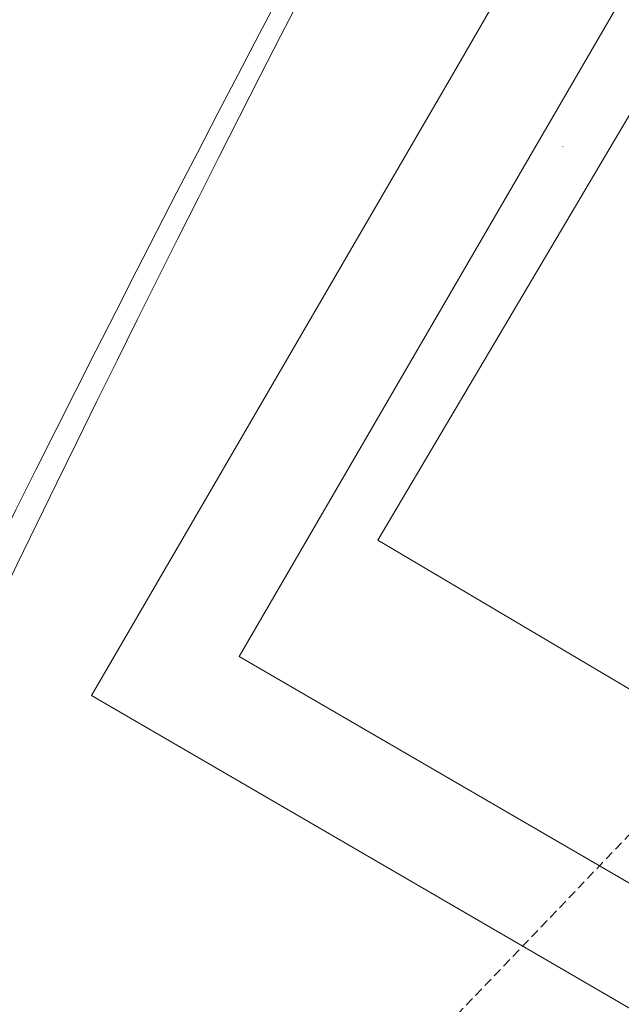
# Model space of a CAD drawing. Header units: millimetres. Extents: x -750 to 72845, y -24282 to 18874.
# Tile 109 of 154: x 64292 to 64460, y 13559 to 13833. Entities that reach past the tile are written whole.
import ezdxf

# ---------------------------------------------------------------- set-up
doc = ezdxf.new("R2010")
doc.units = ezdxf.units.MM
doc.header["$MEASUREMENT"] = 0
doc.linetypes.add('HIDDENX2', pattern=[0.75, 0.5, -0.25])
doc.layers.add('IRISH HOUSE_HYD AIRPORT_DRAINAGE LAYOUT 1$0$GREY SCALE', color=8, linetype='Continuous')
for name, color, linetype, lineweight in [('IRISH HOUSE_HYD AIRPORT_DRAINAGE LAYOUT 1$0$GREYSCALE', 8, 'Continuous', 0), ('M-MEP-ELLG-CABLE', 146, 'HIDDENX2', 20), ('M-MEP-ELPR-EQUIP', 6, 'Continuous', 20)]:
    doc.layers.add(name, color=color, linetype=linetype, lineweight=lineweight)

# ---------------------------------------------------------------- blocks, each defined once
blk = doc.blocks.new('IRISH HOUSE_HYD AIRPORT_DRAINAGE LAYOUT 1$0$FLOOR PLAN')
at = {"layer": 'IRISH HOUSE_HYD AIRPORT_DRAINAGE LAYOUT 1$0$GREYSCALE', "color": 8, "lineweight": 0}
for p, q in [((14413.1, 13818.31), (14916.9, 14684.67)), ((14353.42, 13655.88), (14927.78, 14643.56)), ((14621.68, 14076.42, -57105.36), (14392, 13688.18, -57105.36)), ((14312.32, 13645), (14413.1, 13818.31)), ((14443.42, 13797.65, -52640.41), (14443.48, 13797.62, -52640.41)), ((14443.42, 13797.65, -52640.41), (14443.48, 13797.62, -52640.41)), ((14392, 13688.18, -57105.36), (14935.54, 13366.63, -57105.36)), ((14942.57, 13313.28), (14353.42, 13655.88)), ((14953.45, 13272.17), (14312.32, 13645))]:
    blk.add_line(p, q, dxfattribs=at)
for radius, start, end in [(7752.88, 141.708854, 166.516628), (7602.52, 141.773276, 166.244763)]:
    blk.add_arc((21130.68, 10361.07), radius, start, end, dxfattribs=at)
at = {"layer": 'IRISH HOUSE_HYD AIRPORT_DRAINAGE LAYOUT 1$0$GREYSCALE', "color": 8, "lineweight": 0, "ltscale": 0.25}
for centre, radius, start, end in [((21162.38, 10254.78), 7836.99, 141.329977, 165.793479), ((21207.44, 10240.08), 7731.89, 141.956801, 165.483737)]:
    blk.add_arc(centre, radius, start, end, dxfattribs=at)
blk = doc.blocks.new('IRISH HOUSE_HYD AIRPORT_DRAINAGE LAYOUT 1')
at = {"layer": 'IRISH HOUSE_HYD AIRPORT_DRAINAGE LAYOUT 1$0$GREY SCALE'}
blk.add_blockref('IRISH HOUSE_HYD AIRPORT_DRAINAGE LAYOUT 1$0$FLOOR PLAN', (0, 0), dxfattribs=at)

msp = doc.modelspace()

# ---------------------------------------------------------------- linework, layer by layer
at = {"layer": 'M-MEP-ELLG-CABLE', "color": 6, "ltscale": 5}
msp.add_lwpolyline([(58218.75, 8943.09), (62692.57, 11757.07), (66470.78, 15705.71)], dxfattribs=at)
at = {"layer": 'M-MEP-ELLG-CABLE', "color": 1, "ltscale": 5}
msp.add_arc((67447.38, 10884.46), 5017.37, 120.66062, 164.1492, dxfattribs=at)

# ---------------------------------------------------------------- block references
at = {"layer": 'M-MEP-ELPR-EQUIP'}
msp.add_blockref('IRISH HOUSE_HYD AIRPORT_DRAINAGE LAYOUT 1', (50000, 0), dxfattribs=at)

doc.saveas('drawing.dxf')
